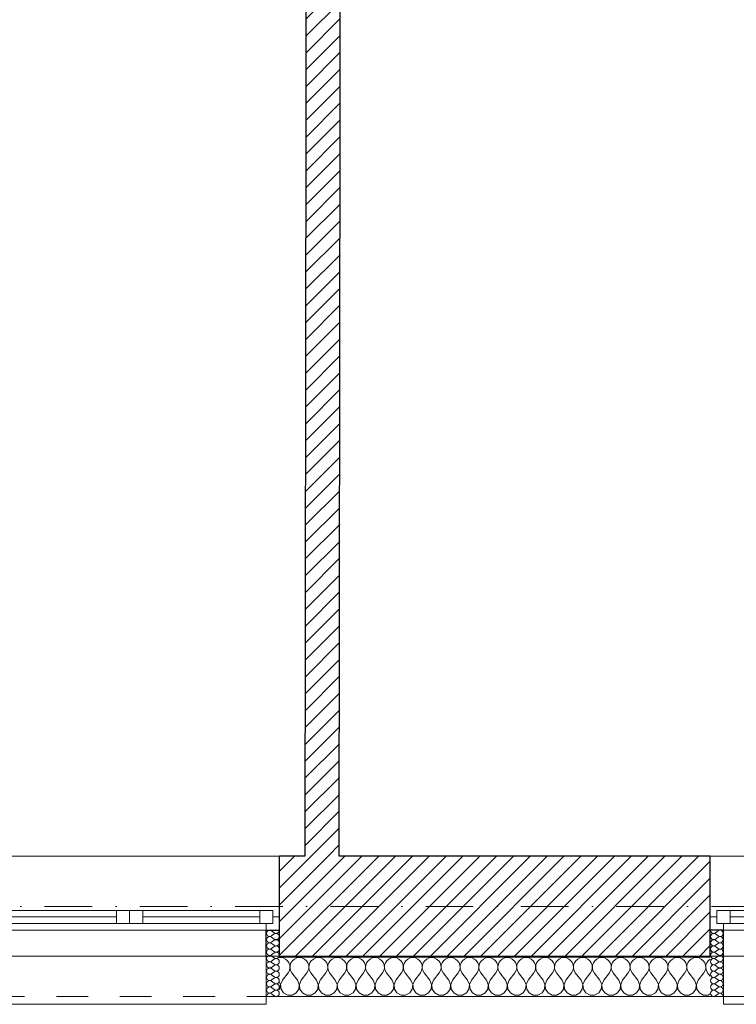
# Model space of a CAD drawing. Header units: millimetres. Extents: x 172139 to 266886, y 98118 to 138225.
# Tile 104 of 123: x 236871 to 239580, y 106825 to 110545. Entities that reach past the tile are written whole.
import ezdxf

# ---------------------------------------------------------------- set-up
doc = ezdxf.new("R2010")
doc.units = ezdxf.units.MM
doc.header["$MEASUREMENT"] = 0
doc.linetypes.add('Kropki i Kreski', pattern=[360, 180, -90, 0, -90])
doc.linetypes.add('Przerywana', pattern=[240, 120, -120])
for name, color, linetype in [('Konstrukcja - Siatki mod', 7, 'Continuous'), ('KR_INW', 7, 'Continuous'), ('NAPIS_SODON', 7, 'Continuous'), ('Okna ArchiCADa', 7, 'Continuous')]:
    doc.layers.add(name, color=color, linetype=linetype)
doc.layers.add('Konstrukcja - Siatki mod_Nr_pióra__48', color=7, linetype='Continuous', lineweight=15, true_color=0xa80f02)
doc.layers.add('KR_INW_Nr_pióra__102', color=7, linetype='Continuous', lineweight=5, true_color=0xcccccc)
for name, color, linetype, lineweight in [('KR_INW_Nr_pióra__101', 252, 'Continuous', 5), ('KR_INW_Nr_pióra__27', 7, 'Continuous', 25), ('KR_INW_Nr_pióra__47', 7, 'Continuous', 15), ('NAPIS_SODON_Nr_pióra__1', 7, 'Continuous', 13), ('Okna ArchiCADa_Nr_pióra__1', 7, 'Continuous', 13), ('Okna ArchiCADa_Nr_pióra__27', 7, 'Continuous', 25)]:
    doc.layers.add(name, color=color, linetype=linetype, lineweight=lineweight)
pattern_1 = [(45, (0, 0), (-31.819804, 31.819804), [])]

# ---------------------------------------------------------------- blocks, each defined once
blk = doc.blocks.new('Strop_1', base_point=(179225, 121523.3))
at = {"layer": 'NAPIS_SODON_Nr_pióra__1', "linetype": 'Continuous', "flags": 128}
blk.add_lwpolyline([(179225, 121523.3), (179225.9, 107003.8), (250898.3, 107008.3), (250897.4, 121527.8)], close=True, dxfattribs=at)
blk = doc.blocks.new('*X330')
at = {"layer": 'KR_INW_Nr_pióra__102', "linetype": 'Continuous'}
for p, q in [((237857.1, 107001.6), (237853.4, 107001)), ((237866.9, 107000.2), (237857.1, 107001.6)), ((237875.9, 106996.2), (237866.9, 107000.2)), ((237883.5, 106989.9), (237875.9, 106996.2)), ((237909.8, 106996.2), (237902.2, 106989.9)), ((237918.8, 107000.2), (237909.8, 106996.2)), ((237928.6, 107001.6), (237918.8, 107000.2)), ((237938.3, 107000.2), (237928.6, 107001.6)), ((237947.3, 106996.2), (237938.3, 107000.2)), ((237954.9, 106989.9), (237947.3, 106996.2)), ((237981.2, 106996.2), (237973.6, 106989.9)), ((237990.2, 107000.2), (237981.2, 106996.2)), ((238000, 107001.6), (237990.2, 107000.2)), ((238009.8, 107000.2), (238000, 107001.6)), ((238018.8, 106996.2), (238009.8, 107000.2)), ((238026.4, 106989.9), (238018.8, 106996.2)), ((238052.7, 106996.2), (238045.1, 106989.9)), ((238061.7, 107000.2), (238052.7, 106996.2)), ((238071.4, 107001.6), (238061.7, 107000.2)), ((238081.2, 107000.2), (238071.4, 107001.6)), ((238090.2, 106996.2), (238081.2, 107000.2)), ((238097.8, 106989.9), (238090.2, 106996.2)), ((238124.1, 106996.2), (238116.5, 106989.9)), ((238133.1, 107000.2), (238124.1, 106996.2)), ((238142.9, 107001.6), (238133.1, 107000.2)), ((238152.6, 107000.2), (238142.9, 107001.6)), ((238161.6, 106996.2), (238152.6, 107000.2)), ((238169.2, 106989.9), (238161.6, 106996.2)), ((238195.5, 106996.2), (238187.9, 106989.9)), ((238204.5, 107000.2), (238195.5, 106996.2)), ((238214.3, 107001.6), (238204.5, 107000.2)), ((238224, 107000.2), (238214.3, 107001.6)), ((238233.1, 106996.2), (238224, 107000.2)), ((238240.6, 106989.9), (238233.1, 106996.2)), ((238266.9, 106996.2), (238259.4, 106989.9)), ((238276, 107000.2), (238266.9, 106996.2)), ((238285.7, 107001.6), (238276, 107000.2)), ((238295.5, 107000.2), (238285.7, 107001.6)), ((238304.5, 106996.2), (238295.5, 107000.2)), ((238312.1, 106989.9), (238304.5, 106996.2)), ((238338.4, 106996.2), (238330.8, 106989.9)), ((238347.4, 107000.2), (238338.4, 106996.2)), ((238357.1, 107001.6), (238347.4, 107000.2)), ((238366.9, 107000.2), (238357.1, 107001.6)), ((238375.9, 106996.2), (238366.9, 107000.2)), ((238383.5, 106989.9), (238375.9, 106996.2)), ((238409.8, 106996.2), (238402.2, 106989.9)), ((238418.8, 107000.2), (238409.8, 106996.2)), ((238428.6, 107001.6), (238418.8, 107000.2)), ((238438.3, 107000.2), (238428.6, 107001.6)), ((238447.3, 106996.2), (238438.3, 107000.2)), ((238454.9, 106989.9), (238447.3, 106996.2)), ((238481.2, 106996.2), (238473.6, 106989.9)), ((238490.2, 107000.2), (238481.2, 106996.2)), ((238500, 107001.6), (238490.2, 107000.2)), ((238509.8, 107000.2), (238500, 107001.6)), ((238518.8, 106996.2), (238509.8, 107000.2)), ((238526.4, 106989.9), (238518.8, 106996.2)), ((238552.7, 106996.2), (238545.1, 106989.9)), ((238561.7, 107000.2), (238552.7, 106996.2)), ((238571.4, 107001.6), (238561.7, 107000.2)), ((238581.2, 107000.2), (238571.4, 107001.6)), ((238590.2, 106996.2), (238581.2, 107000.2)), ((238597.8, 106989.9), (238590.2, 106996.2)), ((238624.1, 106996.2), (238616.5, 106989.9)), ((238633.1, 107000.2), (238624.1, 106996.2)), ((238642.9, 107001.6), (238633.1, 107000.2)), ((238652.6, 107000.2), (238642.9, 107001.6)), ((238661.6, 106996.2), (238652.6, 107000.2)), ((238669.2, 106989.9), (238661.6, 106996.2)), ((238695.5, 106996.2), (238687.9, 106989.9)), ((238704.5, 107000.2), (238695.5, 106996.2)), ((238714.3, 107001.6), (238704.5, 107000.2)), ((238724, 107000.2), (238714.3, 107001.6)), ((238733.1, 106996.2), (238724, 107000.2)), ((238740.6, 106989.9), (238733.1, 106996.2)), ((238766.9, 106996.2), (238759.4, 106989.9)), ((238776, 107000.2), (238766.9, 106996.2)), ((238785.7, 107001.6), (238776, 107000.2)), ((238795.5, 107000.2), (238785.7, 107001.6)), ((238804.5, 106996.2), (238795.5, 107000.2)), ((238812.1, 106989.9), (238804.5, 106996.2)), ((238838.4, 106996.2), (238830.8, 106989.9)), ((238847.4, 107000.2), (238838.4, 106996.2)), ((238857.1, 107001.6), (238847.4, 107000.2)), ((238866.9, 107000.2), (238857.1, 107001.6)), ((238875.9, 106996.2), (238866.9, 107000.2)), ((238883.5, 106989.9), (238875.9, 106996.2)), ((238909.8, 106996.2), (238902.2, 106989.9)), ((238918.8, 107000.2), (238909.8, 106996.2)), ((238928.6, 107001.6), (238918.8, 107000.2)), ((238938.3, 107000.2), (238928.6, 107001.6)), ((238947.3, 106996.2), (238938.3, 107000.2)), ((238954.9, 106989.9), (238947.3, 106996.2)), ((238981.2, 106996.2), (238973.6, 106989.9)), ((238990.2, 107000.2), (238981.2, 106996.2)), ((239000, 107001.6), (238990.2, 107000.2)), ((239009.8, 107000.2), (239000, 107001.6)), ((239018.8, 106996.2), (239009.8, 107000.2)), ((239026.4, 106989.9), (239018.8, 106996.2)), ((239052.7, 106996.2), (239045.1, 106989.9)), ((239061.7, 107000.2), (239052.7, 106996.2)), ((239071.4, 107001.6), (239061.7, 107000.2)), ((239081.2, 107000.2), (239071.4, 107001.6)), ((239090.2, 106996.2), (239081.2, 107000.2)), ((239097.8, 106989.9), (239090.2, 106996.2)), ((239124.1, 106996.2), (239116.5, 106989.9)), ((239133.1, 107000.2), (239124.1, 106996.2)), ((239142.9, 107001.6), (239133.1, 107000.2)), ((239152.6, 107000.2), (239142.9, 107001.6)), ((239161.6, 106996.2), (239152.6, 107000.2)), ((239169.2, 106989.9), (239161.6, 106996.2)), ((239195.5, 106996.2), (239187.9, 106989.9)), ((239204.5, 107000.2), (239195.5, 106996.2)), ((239214.3, 107001.6), (239204.5, 107000.2)), ((239224, 107000.2), (239214.3, 107001.6)), ((239233.1, 106996.2), (239224, 107000.2)), ((239240.6, 106989.9), (239233.1, 106996.2)), ((239266.9, 106996.2), (239259.4, 106989.9)), ((239276, 107000.2), (239266.9, 106996.2)), ((239285.7, 107001.6), (239276, 107000.2)), ((239295.5, 107000.2), (239285.7, 107001.6)), ((239304.5, 106996.2), (239295.5, 107000.2)), ((239312.1, 106989.9), (239304.5, 106996.2)), ((239338.4, 106996.2), (239330.8, 106989.9)), ((239347.4, 107000.2), (239338.4, 106996.2)), ((239357.1, 107001.6), (239347.4, 107000.2)), ((239366.9, 107000.2), (239357.1, 107001.6)), ((239375.9, 106996.2), (239366.9, 107000.2)), ((239383.5, 106989.9), (239375.9, 106996.2)), ((239409.8, 106996.2), (239402.2, 106989.9)), ((239418.8, 107000.2), (239409.8, 106996.2)), ((239428.6, 107001.6), (239418.8, 107000.2)), ((239438.3, 107000.2), (239428.6, 107001.6)), ((239447.3, 106996.2), (239438.3, 107000.2)), ((239454.9, 106989.9), (239447.3, 106996.2)), ((239481.2, 106996.2), (239473.6, 106989.9)), ((239481.3, 106996.3), (239481.2, 106996.2)), ((237889.1, 106981.8), (237883.5, 106989.9)), ((237892.2, 106972.5), (237889.1, 106981.8)), ((237890.5, 106953.1), (237892.7, 106962.6)), ((237892.7, 106962.6), (237892.2, 106972.5)), ((237893.5, 106972.5), (237893, 106962.6)), ((237893, 106962.6), (237895.2, 106953.1)), ((237896.6, 106981.8), (237893.5, 106972.5)), ((237902.2, 106989.9), (237896.6, 106981.8)), ((237960.5, 106981.8), (237954.9, 106989.9)), ((237963.7, 106972.5), (237960.5, 106981.8)), ((237961.9, 106953.1), (237964.1, 106962.6)), ((237964.1, 106962.6), (237963.7, 106972.5)), ((237964.9, 106972.5), (237964.4, 106962.6)), ((237964.4, 106962.6), (237966.7, 106953.1)), ((237968.1, 106981.8), (237964.9, 106972.5)), ((237973.6, 106989.9), (237968.1, 106981.8)), ((238031.9, 106981.8), (238026.4, 106989.9)), ((238035.1, 106972.5), (238031.9, 106981.8)), ((238033.3, 106953.1), (238035.6, 106962.6)), ((238035.6, 106962.6), (238035.1, 106972.5)), ((238036.3, 106972.5), (238035.9, 106962.6)), ((238035.9, 106962.6), (238038.1, 106953.1)), ((238039.5, 106981.8), (238036.3, 106972.5)), ((238045.1, 106989.9), (238039.5, 106981.8)), ((238103.4, 106981.8), (238097.8, 106989.9)), ((238106.5, 106972.5), (238103.4, 106981.8)), ((238104.8, 106953.1), (238107, 106962.6)), ((238107, 106962.6), (238106.5, 106972.5)), ((238107.8, 106972.5), (238107.3, 106962.6)), ((238107.3, 106962.6), (238109.5, 106953.1)), ((238110.9, 106981.8), (238107.8, 106972.5)), ((238116.5, 106989.9), (238110.9, 106981.8)), ((238174.8, 106981.8), (238169.2, 106989.9)), ((238177.9, 106972.5), (238174.8, 106981.8)), ((238176.2, 106953.1), (238178.4, 106962.6)), ((238178.4, 106962.6), (238177.9, 106972.5)), ((238179.2, 106972.5), (238178.7, 106962.6)), ((238178.7, 106962.6), (238180.9, 106953.1)), ((238182.3, 106981.8), (238179.2, 106972.5)), ((238187.9, 106989.9), (238182.3, 106981.8)), ((238246.2, 106981.8), (238240.6, 106989.9)), ((238249.4, 106972.5), (238246.2, 106981.8)), ((238247.6, 106953.1), (238249.9, 106962.6)), ((238249.9, 106962.6), (238249.4, 106972.5)), ((238250.6, 106972.5), (238250.1, 106962.6)), ((238250.1, 106962.6), (238252.4, 106953.1)), ((238253.8, 106981.8), (238250.6, 106972.5)), ((238259.4, 106989.9), (238253.8, 106981.8)), ((238317.7, 106981.8), (238312.1, 106989.9)), ((238320.8, 106972.5), (238317.7, 106981.8)), ((238319.1, 106953.1), (238321.3, 106962.6)), ((238321.3, 106962.6), (238320.8, 106972.5)), ((238322.1, 106972.5), (238321.6, 106962.6)), ((238321.6, 106962.6), (238323.8, 106953.1)), ((238325.2, 106981.8), (238322.1, 106972.5)), ((238330.8, 106989.9), (238325.2, 106981.8)), ((238389.1, 106981.8), (238383.5, 106989.9)), ((238392.2, 106972.5), (238389.1, 106981.8)), ((238390.5, 106953.1), (238392.7, 106962.6)), ((238392.7, 106962.6), (238392.2, 106972.5)), ((238393.5, 106972.5), (238393, 106962.6)), ((238393, 106962.6), (238395.2, 106953.1)), ((238396.6, 106981.8), (238393.5, 106972.5)), ((238402.2, 106989.9), (238396.6, 106981.8)), ((238460.5, 106981.8), (238454.9, 106989.9)), ((238463.7, 106972.5), (238460.5, 106981.8)), ((238461.9, 106953.1), (238464.1, 106962.6)), ((238464.1, 106962.6), (238463.7, 106972.5)), ((238464.9, 106972.5), (238464.4, 106962.6)), ((238464.4, 106962.6), (238466.7, 106953.1)), ((238468.1, 106981.8), (238464.9, 106972.5)), ((238473.6, 106989.9), (238468.1, 106981.8)), ((238531.9, 106981.8), (238526.4, 106989.9)), ((238535.1, 106972.5), (238531.9, 106981.8)), ((238533.3, 106953.1), (238535.6, 106962.6)), ((238535.6, 106962.6), (238535.1, 106972.5)), ((238536.3, 106972.5), (238535.9, 106962.6)), ((238535.9, 106962.6), (238538.1, 106953.1)), ((238539.5, 106981.8), (238536.3, 106972.5)), ((238545.1, 106989.9), (238539.5, 106981.8)), ((238603.4, 106981.8), (238597.8, 106989.9)), ((238606.5, 106972.5), (238603.4, 106981.8)), ((238604.8, 106953.1), (238607, 106962.6)), ((238607, 106962.6), (238606.5, 106972.5)), ((238607.8, 106972.5), (238607.3, 106962.6)), ((238607.3, 106962.6), (238609.5, 106953.1)), ((238610.9, 106981.8), (238607.8, 106972.5)), ((238616.5, 106989.9), (238610.9, 106981.8)), ((238674.8, 106981.8), (238669.2, 106989.9)), ((238677.9, 106972.5), (238674.8, 106981.8)), ((238676.2, 106953.1), (238678.4, 106962.6)), ((238678.4, 106962.6), (238677.9, 106972.5)), ((238679.2, 106972.5), (238678.7, 106962.6)), ((238678.7, 106962.6), (238680.9, 106953.1)), ((238682.3, 106981.8), (238679.2, 106972.5)), ((238687.9, 106989.9), (238682.3, 106981.8)), ((238746.2, 106981.8), (238740.6, 106989.9)), ((238749.4, 106972.5), (238746.2, 106981.8)), ((238747.6, 106953.1), (238749.9, 106962.6)), ((238749.9, 106962.6), (238749.4, 106972.5)), ((238750.6, 106972.5), (238750.1, 106962.6)), ((238750.1, 106962.6), (238752.4, 106953.1)), ((238753.8, 106981.8), (238750.6, 106972.5)), ((238759.4, 106989.9), (238753.8, 106981.8)), ((238817.7, 106981.8), (238812.1, 106989.9)), ((238820.8, 106972.5), (238817.7, 106981.8)), ((238819.1, 106953.1), (238821.3, 106962.6)), ((238821.3, 106962.6), (238820.8, 106972.5)), ((238822.1, 106972.5), (238821.6, 106962.6)), ((238821.6, 106962.6), (238823.8, 106953.1)), ((238825.2, 106981.8), (238822.1, 106972.5)), ((238830.8, 106989.9), (238825.2, 106981.8)), ((238889.1, 106981.8), (238883.5, 106989.9)), ((238892.2, 106972.5), (238889.1, 106981.8)), ((238890.5, 106953.1), (238892.7, 106962.6)), ((238892.7, 106962.6), (238892.2, 106972.5)), ((238893.5, 106972.5), (238893, 106962.6)), ((238893, 106962.6), (238895.2, 106953.1)), ((238896.6, 106981.8), (238893.5, 106972.5)), ((238902.2, 106989.9), (238896.6, 106981.8)), ((238960.5, 106981.8), (238954.9, 106989.9)), ((238963.7, 106972.5), (238960.5, 106981.8)), ((238961.9, 106953.1), (238964.1, 106962.6)), ((238964.1, 106962.6), (238963.7, 106972.5)), ((238964.9, 106972.5), (238964.4, 106962.6)), ((238964.4, 106962.6), (238966.7, 106953.1)), ((238968.1, 106981.8), (238964.9, 106972.5)), ((238973.6, 106989.9), (238968.1, 106981.8)), ((239031.9, 106981.8), (239026.4, 106989.9)), ((239035.1, 106972.5), (239031.9, 106981.8)), ((239033.3, 106953.1), (239035.6, 106962.6)), ((239035.6, 106962.6), (239035.1, 106972.5)), ((239036.3, 106972.5), (239035.9, 106962.6)), ((239035.9, 106962.6), (239038.1, 106953.1)), ((239039.5, 106981.8), (239036.3, 106972.5)), ((239045.1, 106989.9), (239039.5, 106981.8)), ((239103.4, 106981.8), (239097.8, 106989.9)), ((239106.5, 106972.5), (239103.4, 106981.8)), ((239104.8, 106953.1), (239107, 106962.6)), ((239107, 106962.6), (239106.5, 106972.5)), ((239107.8, 106972.5), (239107.3, 106962.6)), ((239107.3, 106962.6), (239109.5, 106953.1)), ((239110.9, 106981.8), (239107.8, 106972.5)), ((239116.5, 106989.9), (239110.9, 106981.8)), ((239174.8, 106981.8), (239169.2, 106989.9)), ((239177.9, 106972.5), (239174.8, 106981.8)), ((239176.2, 106953.1), (239178.4, 106962.6)), ((239178.4, 106962.6), (239177.9, 106972.5)), ((239179.2, 106972.5), (239178.7, 106962.6)), ((239178.7, 106962.6), (239180.9, 106953.1)), ((239182.3, 106981.8), (239179.2, 106972.5)), ((239187.9, 106989.9), (239182.3, 106981.8)), ((239246.2, 106981.8), (239240.6, 106989.9)), ((239249.4, 106972.5), (239246.2, 106981.8)), ((239247.6, 106953.1), (239249.9, 106962.6)), ((239249.9, 106962.6), (239249.4, 106972.5)), ((239250.6, 106972.5), (239250.1, 106962.6)), ((239250.1, 106962.6), (239252.4, 106953.1)), ((239253.8, 106981.8), (239250.6, 106972.5)), ((239259.4, 106989.9), (239253.8, 106981.8)), ((239317.7, 106981.8), (239312.1, 106989.9)), ((239320.8, 106972.5), (239317.7, 106981.8)), ((239319.1, 106953.1), (239321.3, 106962.6)), ((239321.3, 106962.6), (239320.8, 106972.5)), ((239322.1, 106972.5), (239321.6, 106962.6)), ((239321.6, 106962.6), (239323.8, 106953.1)), ((239325.2, 106981.8), (239322.1, 106972.5)), ((239330.8, 106989.9), (239325.2, 106981.8)), ((239389.1, 106981.8), (239383.5, 106989.9)), ((239392.2, 106972.5), (239389.1, 106981.8)), ((239390.5, 106953.1), (239392.7, 106962.6)), ((239392.7, 106962.6), (239392.2, 106972.5)), ((239393.5, 106972.5), (239393, 106962.6)), ((239393, 106962.6), (239395.2, 106953.1)), ((239396.6, 106981.8), (239393.5, 106972.5)), ((239402.2, 106989.9), (239396.6, 106981.8)), ((239460.5, 106981.8), (239454.9, 106989.9)), ((239463.7, 106972.5), (239460.5, 106981.8)), ((239461.9, 106953.1), (239464.1, 106962.6)), ((239464.1, 106962.6), (239463.7, 106972.5)), ((239464.9, 106972.5), (239464.4, 106962.6)), ((239464.4, 106962.6), (239466.7, 106953.1)), ((239468.1, 106981.8), (239464.9, 106972.5)), ((239473.6, 106989.9), (239468.1, 106981.8)), ((237864.3, 106915.9), (237885.7, 106944.4)), ((237885.7, 106944.4), (237890.5, 106953.1)), ((237895.2, 106953.1), (237900, 106944.4)), ((237921.4, 106915.9), (237900, 106944.4)), ((237935.7, 106915.9), (237957.1, 106944.4)), ((237957.1, 106944.4), (237961.9, 106953.1)), ((237966.7, 106953.1), (237971.4, 106944.4)), ((237992.9, 106915.9), (237971.4, 106944.4)), ((238007.1, 106915.9), (238028.6, 106944.4)), ((238028.6, 106944.4), (238033.3, 106953.1)), ((238038.1, 106953.1), (238042.9, 106944.4)), ((238064.3, 106915.9), (238042.9, 106944.4)), ((238078.6, 106915.9), (238100, 106944.4)), ((238100, 106944.4), (238104.8, 106953.1)), ((238109.5, 106953.1), (238114.3, 106944.4)), ((238135.7, 106915.9), (238114.3, 106944.4)), ((238150, 106915.9), (238171.4, 106944.4)), ((238171.4, 106944.4), (238176.2, 106953.1)), ((238180.9, 106953.1), (238185.7, 106944.4)), ((238207.1, 106915.9), (238185.7, 106944.4)), ((238221.4, 106915.9), (238242.9, 106944.4)), ((238242.9, 106944.4), (238247.6, 106953.1)), ((238252.4, 106953.1), (238257.1, 106944.4)), ((238278.6, 106915.9), (238257.1, 106944.4)), ((238292.9, 106915.9), (238314.3, 106944.4)), ((238314.3, 106944.4), (238319.1, 106953.1)), ((238323.8, 106953.1), (238328.6, 106944.4)), ((238350, 106915.9), (238328.6, 106944.4)), ((238364.3, 106915.9), (238385.7, 106944.4)), ((238385.7, 106944.4), (238390.5, 106953.1)), ((238395.2, 106953.1), (238400, 106944.4)), ((238421.4, 106915.9), (238400, 106944.4)), ((238435.7, 106915.9), (238457.1, 106944.4)), ((238457.1, 106944.4), (238461.9, 106953.1)), ((238466.7, 106953.1), (238471.4, 106944.4)), ((238492.9, 106915.9), (238471.4, 106944.4)), ((238507.1, 106915.9), (238528.6, 106944.4)), ((238528.6, 106944.4), (238533.3, 106953.1)), ((238538.1, 106953.1), (238542.9, 106944.4)), ((238564.3, 106915.9), (238542.9, 106944.4)), ((238578.6, 106915.9), (238600, 106944.4)), ((238600, 106944.4), (238604.8, 106953.1)), ((238609.5, 106953.1), (238614.3, 106944.4)), ((238635.7, 106915.9), (238614.3, 106944.4)), ((238650, 106915.9), (238671.4, 106944.4)), ((238671.4, 106944.4), (238676.2, 106953.1)), ((238680.9, 106953.1), (238685.7, 106944.4)), ((238707.1, 106915.9), (238685.7, 106944.4)), ((238721.4, 106915.9), (238742.9, 106944.4)), ((238742.9, 106944.4), (238747.6, 106953.1)), ((238752.4, 106953.1), (238757.1, 106944.4)), ((238778.6, 106915.9), (238757.1, 106944.4)), ((238792.9, 106915.9), (238814.3, 106944.4)), ((238814.3, 106944.4), (238819.1, 106953.1)), ((238823.8, 106953.1), (238828.6, 106944.4)), ((238850, 106915.9), (238828.6, 106944.4)), ((238864.3, 106915.9), (238885.7, 106944.4)), ((238885.7, 106944.4), (238890.5, 106953.1)), ((238895.2, 106953.1), (238900, 106944.4)), ((238921.4, 106915.9), (238900, 106944.4)), ((238935.7, 106915.9), (238957.1, 106944.4)), ((238957.1, 106944.4), (238961.9, 106953.1)), ((238966.7, 106953.1), (238971.4, 106944.4)), ((238992.9, 106915.9), (238971.4, 106944.4)), ((239007.1, 106915.9), (239028.6, 106944.4)), ((239028.6, 106944.4), (239033.3, 106953.1)), ((239038.1, 106953.1), (239042.9, 106944.4)), ((239064.3, 106915.9), (239042.9, 106944.4)), ((239078.6, 106915.9), (239100, 106944.4)), ((239100, 106944.4), (239104.8, 106953.1)), ((239109.5, 106953.1), (239114.3, 106944.4)), ((239135.7, 106915.9), (239114.3, 106944.4)), ((239150, 106915.9), (239171.4, 106944.4)), ((239171.4, 106944.4), (239176.2, 106953.1)), ((239180.9, 106953.1), (239185.7, 106944.4)), ((239207.1, 106915.9), (239185.7, 106944.4)), ((239221.4, 106915.9), (239242.9, 106944.4)), ((239242.9, 106944.4), (239247.6, 106953.1)), ((239252.4, 106953.1), (239257.1, 106944.4)), ((239278.6, 106915.9), (239257.1, 106944.4)), ((239292.9, 106915.9), (239314.3, 106944.4)), ((239314.3, 106944.4), (239319.1, 106953.1)), ((239323.8, 106953.1), (239328.6, 106944.4)), ((239350, 106915.9), (239328.6, 106944.4)), ((239364.3, 106915.9), (239385.7, 106944.4)), ((239385.7, 106944.4), (239390.5, 106953.1)), ((239395.2, 106953.1), (239400, 106944.4)), ((239421.4, 106915.9), (239400, 106944.4)), ((239435.7, 106915.9), (239457.1, 106944.4)), ((239457.1, 106944.4), (239461.9, 106953.1)), ((239466.7, 106953.1), (239471.4, 106944.4)), ((239481.3, 106931.2), (239471.4, 106944.4)), ((237856.7, 106899.8), (237853.4, 106907.8)), ((237853.4, 106879.9), (237855.1, 106882.5)), ((237855.1, 106882.5), (237856.7, 106899.8)), ((237864.3, 106915.9), (237857.6, 106899.8)), ((237857.6, 106899.8), (237859.2, 106882.5)), ((237859.2, 106882.5), (237868.8, 106868)), ((237916.9, 106868), (237926.5, 106882.5)), ((237928.2, 106899.8), (237921.4, 106915.9)), ((237926.5, 106882.5), (237928.2, 106899.8)), ((237935.7, 106915.9), (237929, 106899.8)), ((237929, 106899.8), (237930.6, 106882.5)), ((237930.6, 106882.5), (237940.3, 106868)), ((237988.3, 106868), (237997.9, 106882.5)), ((237999.6, 106899.8), (237992.9, 106915.9)), ((237997.9, 106882.5), (237999.6, 106899.8)), ((238007.1, 106915.9), (238000.4, 106899.8)), ((238000.4, 106899.8), (238002.1, 106882.5)), ((238002.1, 106882.5), (238011.7, 106868)), ((238059.7, 106868), (238069.4, 106882.5)), ((238071, 106899.8), (238064.3, 106915.9)), ((238069.4, 106882.5), (238071, 106899.8)), ((238078.6, 106915.9), (238071.8, 106899.8)), ((238071.8, 106899.8), (238073.5, 106882.5)), ((238073.5, 106882.5), (238083.1, 106868)), ((238131.2, 106868), (238140.8, 106882.5)), ((238142.4, 106899.8), (238135.7, 106915.9)), ((238140.8, 106882.5), (238142.4, 106899.8)), ((238150, 106915.9), (238143.3, 106899.8)), ((238143.3, 106899.8), (238144.9, 106882.5)), ((238144.9, 106882.5), (238154.5, 106868)), ((238202.6, 106868), (238212.2, 106882.5)), ((238213.9, 106899.8), (238207.1, 106915.9)), ((238212.2, 106882.5), (238213.9, 106899.8)), ((238221.4, 106915.9), (238214.7, 106899.8)), ((238214.7, 106899.8), (238216.3, 106882.5)), ((238216.3, 106882.5), (238226, 106868)), ((238274, 106868), (238283.7, 106882.5)), ((238285.3, 106899.8), (238278.6, 106915.9)), ((238283.7, 106882.5), (238285.3, 106899.8)), ((238292.9, 106915.9), (238286.1, 106899.8)), ((238286.1, 106899.8), (238287.8, 106882.5)), ((238287.8, 106882.5), (238297.4, 106868)), ((238345.5, 106868), (238355.1, 106882.5)), ((238356.7, 106899.8), (238350, 106915.9)), ((238355.1, 106882.5), (238356.7, 106899.8)), ((238364.3, 106915.9), (238357.6, 106899.8)), ((238357.6, 106899.8), (238359.2, 106882.5)), ((238359.2, 106882.5), (238368.8, 106868)), ((238416.9, 106868), (238426.5, 106882.5)), ((238428.2, 106899.8), (238421.4, 106915.9)), ((238426.5, 106882.5), (238428.2, 106899.8)), ((238435.7, 106915.9), (238429, 106899.8)), ((238429, 106899.8), (238430.6, 106882.5)), ((238430.6, 106882.5), (238440.3, 106868)), ((238488.3, 106868), (238497.9, 106882.5)), ((238499.6, 106899.8), (238492.9, 106915.9)), ((238497.9, 106882.5), (238499.6, 106899.8)), ((238507.1, 106915.9), (238500.4, 106899.8)), ((238500.4, 106899.8), (238502.1, 106882.5)), ((238502.1, 106882.5), (238511.7, 106868)), ((238559.7, 106868), (238569.4, 106882.5)), ((238571, 106899.8), (238564.3, 106915.9)), ((238569.4, 106882.5), (238571, 106899.8)), ((238578.6, 106915.9), (238571.8, 106899.8)), ((238571.8, 106899.8), (238573.5, 106882.5)), ((238573.5, 106882.5), (238583.1, 106868)), ((238631.2, 106868), (238640.8, 106882.5)), ((238642.4, 106899.8), (238635.7, 106915.9)), ((238640.8, 106882.5), (238642.4, 106899.8)), ((238650, 106915.9), (238643.3, 106899.8)), ((238643.3, 106899.8), (238644.9, 106882.5)), ((238644.9, 106882.5), (238654.5, 106868)), ((238702.6, 106868), (238712.2, 106882.5)), ((238713.9, 106899.8), (238707.1, 106915.9)), ((238712.2, 106882.5), (238713.9, 106899.8)), ((238721.4, 106915.9), (238714.7, 106899.8)), ((238714.7, 106899.8), (238716.3, 106882.5)), ((238716.3, 106882.5), (238726, 106868)), ((238774, 106868), (238783.7, 106882.5)), ((238785.3, 106899.8), (238778.6, 106915.9)), ((238783.7, 106882.5), (238785.3, 106899.8)), ((238792.9, 106915.9), (238786.1, 106899.8)), ((238786.1, 106899.8), (238787.8, 106882.5)), ((238787.8, 106882.5), (238797.4, 106868)), ((238845.5, 106868), (238855.1, 106882.5)), ((238856.7, 106899.8), (238850, 106915.9)), ((238855.1, 106882.5), (238856.7, 106899.8)), ((238864.3, 106915.9), (238857.6, 106899.8)), ((238857.6, 106899.8), (238859.2, 106882.5)), ((238859.2, 106882.5), (238868.8, 106868)), ((238916.9, 106868), (238926.5, 106882.5)), ((238928.2, 106899.8), (238921.4, 106915.9)), ((238926.5, 106882.5), (238928.2, 106899.8)), ((238935.7, 106915.9), (238929, 106899.8)), ((238929, 106899.8), (238930.6, 106882.5)), ((238930.6, 106882.5), (238940.3, 106868)), ((238988.3, 106868), (238997.9, 106882.5)), ((238999.6, 106899.8), (238992.9, 106915.9)), ((238997.9, 106882.5), (238999.6, 106899.8)), ((239007.1, 106915.9), (239000.4, 106899.8)), ((239000.4, 106899.8), (239002.1, 106882.5)), ((239002.1, 106882.5), (239011.7, 106868)), ((239059.7, 106868), (239069.4, 106882.5)), ((239071, 106899.8), (239064.3, 106915.9)), ((239069.4, 106882.5), (239071, 106899.8)), ((239078.6, 106915.9), (239071.8, 106899.8)), ((239071.8, 106899.8), (239073.5, 106882.5)), ((239073.5, 106882.5), (239083.1, 106868)), ((239131.2, 106868), (239140.8, 106882.5)), ((239142.4, 106899.8), (239135.7, 106915.9)), ((239140.8, 106882.5), (239142.4, 106899.8)), ((239150, 106915.9), (239143.3, 106899.8)), ((239143.3, 106899.8), (239144.9, 106882.5)), ((239144.9, 106882.5), (239154.5, 106868)), ((239202.6, 106868), (239212.2, 106882.5)), ((239213.9, 106899.8), (239207.1, 106915.9)), ((239212.2, 106882.5), (239213.9, 106899.8)), ((239221.4, 106915.9), (239214.7, 106899.8)), ((239214.7, 106899.8), (239216.3, 106882.5)), ((239216.3, 106882.5), (239226, 106868)), ((239274, 106868), (239283.7, 106882.5)), ((239285.3, 106899.8), (239278.6, 106915.9)), ((239283.7, 106882.5), (239285.3, 106899.8)), ((239292.9, 106915.9), (239286.1, 106899.8)), ((239286.1, 106899.8), (239287.8, 106882.5)), ((239287.8, 106882.5), (239297.4, 106868)), ((239345.5, 106868), (239355.1, 106882.5)), ((239356.7, 106899.8), (239350, 106915.9)), ((239355.1, 106882.5), (239356.7, 106899.8)), ((239364.3, 106915.9), (239357.6, 106899.8)), ((239357.6, 106899.8), (239359.2, 106882.5)), ((239359.2, 106882.5), (239368.8, 106868)), ((239416.9, 106868), (239426.5, 106882.5)), ((239428.2, 106899.8), (239421.4, 106915.9)), ((239426.5, 106882.5), (239428.2, 106899.8)), ((239435.7, 106915.9), (239429, 106899.8)), ((239429, 106899.8), (239430.6, 106882.5)), ((239430.6, 106882.5), (239440.3, 106868)), ((237868.8, 106868), (237884.2, 106859.8)), ((237884.2, 106859.8), (237901.6, 106859.8)), ((237901.6, 106859.8), (237916.9, 106868)), ((237940.3, 106868), (237955.6, 106859.8)), ((237955.6, 106859.8), (237973, 106859.8)), ((237973, 106859.8), (237988.3, 106868)), ((238011.7, 106868), (238027, 106859.8)), ((238027, 106859.8), (238044.4, 106859.8)), ((238044.4, 106859.8), (238059.7, 106868)), ((238083.1, 106868), (238098.4, 106859.8)), ((238098.4, 106859.8), (238115.8, 106859.8)), ((238115.8, 106859.8), (238131.2, 106868)), ((238154.5, 106868), (238169.9, 106859.8)), ((238169.9, 106859.8), (238187.3, 106859.8)), ((238187.3, 106859.8), (238202.6, 106868)), ((238226, 106868), (238241.3, 106859.8)), ((238241.3, 106859.8), (238258.7, 106859.8)), ((238258.7, 106859.8), (238274, 106868)), ((238297.4, 106868), (238312.7, 106859.8)), ((238312.7, 106859.8), (238330.1, 106859.8)), ((238330.1, 106859.8), (238345.5, 106868)), ((238368.8, 106868), (238384.2, 106859.8)), ((238384.2, 106859.8), (238401.6, 106859.8)), ((238401.6, 106859.8), (238416.9, 106868)), ((238440.3, 106868), (238455.6, 106859.8)), ((238455.6, 106859.8), (238473, 106859.8)), ((238473, 106859.8), (238488.3, 106868)), ((238511.7, 106868), (238527, 106859.8)), ((238527, 106859.8), (238544.4, 106859.8)), ((238544.4, 106859.8), (238559.7, 106868)), ((238583.1, 106868), (238598.4, 106859.8)), ((238598.4, 106859.8), (238615.8, 106859.8)), ((238615.8, 106859.8), (238631.2, 106868)), ((238654.5, 106868), (238669.9, 106859.8)), ((238669.9, 106859.8), (238687.3, 106859.8)), ((238687.3, 106859.8), (238702.6, 106868)), ((238726, 106868), (238741.3, 106859.8)), ((238741.3, 106859.8), (238758.7, 106859.8)), ((238758.7, 106859.8), (238774, 106868)), ((238797.4, 106868), (238812.7, 106859.8)), ((238812.7, 106859.8), (238830.1, 106859.8)), ((238830.1, 106859.8), (238845.5, 106868)), ((238868.8, 106868), (238884.2, 106859.8)), ((238884.2, 106859.8), (238901.6, 106859.8)), ((238901.6, 106859.8), (238916.9, 106868)), ((238940.3, 106868), (238955.6, 106859.8)), ((238955.6, 106859.8), (238973, 106859.8)), ((238973, 106859.8), (238988.3, 106868)), ((239011.7, 106868), (239027, 106859.8)), ((239027, 106859.8), (239044.4, 106859.8)), ((239044.4, 106859.8), (239059.7, 106868)), ((239083.1, 106868), (239098.4, 106859.8)), ((239098.4, 106859.8), (239115.8, 106859.8)), ((239115.8, 106859.8), (239131.2, 106868)), ((239154.5, 106868), (239169.9, 106859.8)), ((239169.9, 106859.8), (239187.3, 106859.8)), ((239187.3, 106859.8), (239202.6, 106868)), ((239226, 106868), (239241.3, 106859.8)), ((239241.3, 106859.8), (239258.7, 106859.8)), ((239258.7, 106859.8), (239274, 106868)), ((239297.4, 106868), (239312.7, 106859.8)), ((239312.7, 106859.8), (239330.1, 106859.8)), ((239330.1, 106859.8), (239345.5, 106868)), ((239368.8, 106868), (239384.2, 106859.8)), ((239384.2, 106859.8), (239401.6, 106859.8)), ((239401.6, 106859.8), (239416.9, 106868)), ((239440.3, 106868), (239455.6, 106859.8)), ((239455.6, 106859.8), (239473, 106859.8)), ((239473, 106859.8), (239481.3, 106864.3))]:
    blk.add_line(p, q, dxfattribs=at)
blk = doc.blocks.new('*X344')
at = {"layer": 'KR_INW_Nr_pióra__102', "linetype": 'Continuous'}
for p, q in [((237833.1, 107095.6), (237823.6, 107102.8)), ((237833.1, 107090.9), (237823.6, 107083.7)), ((237833.1, 107071.8), (237823.6, 107079)), ((237833.1, 107067), (237823.6, 107059.9)), ((237833.1, 107048), (237823.6, 107055.1)), ((237833.1, 107043.2), (237823.6, 107036.1)), ((237833.1, 107024.2), (237823.6, 107031.3)), ((237833.1, 107019.4), (237823.6, 107012.3)), ((237833.1, 107000.4), (237823.6, 107007.5)), ((237833.1, 106995.6), (237823.6, 106988.5)), ((237833.1, 106976.6), (237823.6, 106983.7)), ((237833.1, 106971.8), (237823.6, 106964.7)), ((237833.1, 106952.8), (237823.6, 106959.9)), ((237833.1, 106948), (237823.6, 106940.9)), ((237833.1, 106929), (237823.6, 106936.1)), ((237833.1, 106924.2), (237823.6, 106917)), ((237833.1, 106905.1), (237823.6, 106912.3)), ((237833.1, 106900.4), (237823.6, 106893.2)), ((237833.1, 106881.3), (237823.6, 106888.5)), ((237833.1, 106876.6), (237823.6, 106869.4)), ((237833.1, 106857.5), (237823.6, 106864.7))]:
    blk.add_line(p, q, dxfattribs=at)
for centre, start, end in [((237816.5, 107093.2), 53.1301, 180), ((237840.3, 107105.1), 233.1301, 0), ((237816.5, 107093.2), 180, 306.8699), ((237816.5, 107069.4), 53.1301, 180), ((237816.5, 107069.4), 180, 306.8699), ((237840.3, 107081.3), 233.1301, 126.8699), ((237840.3, 107057.5), 233.1301, 126.8699), ((237816.5, 107045.6), 53.1301, 180), ((237816.5, 107045.6), 180, 306.8699), ((237816.5, 107021.8), 53.1301, 180), ((237840.3, 107033.7), 233.1301, 126.8699), ((237816.5, 107021.8), 180, 306.8699), ((237816.5, 106998), 53.1301, 180), ((237816.5, 106998), 180, 306.8699), ((237840.3, 107009.9), 233.1301, 126.8699), ((237840.3, 106986.1), 233.1301, 126.8699), ((237816.5, 106974.2), 53.1301, 180), ((237816.5, 106974.2), 180, 306.8699), ((237816.5, 106950.4), 53.1301, 180), ((237840.3, 106962.3), 233.1301, 126.8699), ((237816.5, 106950.4), 180, 306.8699), ((237816.5, 106926.6), 53.1301, 180), ((237816.5, 106926.6), 180, 306.8699), ((237840.3, 106938.5), 233.1301, 126.8699), ((237840.3, 106914.7), 233.1301, 126.8699), ((237816.5, 106902.8), 53.1301, 180), ((237816.5, 106902.8), 180, 306.8699), ((237816.5, 106879), 53.1301, 180), ((237816.5, 106879), 180, 306.8699), ((237840.3, 106890.9), 233.1301, 126.8699), ((237840.3, 106867), 233.1301, 126.8699), ((237816.5, 106855.1), 53.1301, 180)]:
    blk.add_arc(centre, 11.9, start, end, dxfattribs=at)
blk = doc.blocks.new('*X345')
at = {"layer": 'KR_INW_Nr_pióra__102', "linetype": 'Continuous'}
for p, q in [((239501.6, 107095.6), (239511.1, 107102.8)), ((239501.6, 107090.9), (239511.1, 107083.7)), ((239501.6, 107071.8), (239511.1, 107079)), ((239501.6, 107067), (239511.1, 107059.9)), ((239501.6, 107048), (239511.1, 107055.1)), ((239501.6, 107043.2), (239511.1, 107036.1)), ((239501.6, 107024.2), (239511.1, 107031.3)), ((239501.6, 107019.4), (239511.1, 107012.3)), ((239501.6, 107000.4), (239511.1, 107007.5)), ((239501.6, 106995.6), (239511.1, 106988.5)), ((239501.6, 106976.6), (239511.1, 106983.7)), ((239501.6, 106971.8), (239511.1, 106964.7)), ((239501.6, 106952.8), (239511.1, 106959.9)), ((239501.6, 106948), (239511.1, 106940.9)), ((239501.6, 106929), (239511.1, 106936.1)), ((239501.6, 106924.2), (239511.1, 106917)), ((239501.6, 106905.1), (239511.1, 106912.3)), ((239501.6, 106900.4), (239511.1, 106893.2)), ((239501.6, 106881.3), (239511.1, 106888.5)), ((239501.6, 106876.6), (239511.1, 106869.4)), ((239501.6, 106857.5), (239511.1, 106864.7))]:
    blk.add_line(p, q, dxfattribs=at)
for centre, start, end in [((239494.4, 107105.1), 180, 306.8699), ((239518.2, 107093.2), 0, 126.8699), ((239494.4, 107081.3), 53.1301, 306.8699), ((239494.4, 107057.5), 53.1301, 306.8699), ((239518.2, 107093.2), 233.1301, 0), ((239518.2, 107069.4), 0, 126.8699), ((239518.2, 107069.4), 233.1301, 0), ((239494.4, 107033.7), 53.1301, 306.8699), ((239518.2, 107045.6), 0, 126.8699), ((239518.2, 107045.6), 233.1301, 0), ((239518.2, 107021.8), 0, 126.8699), ((239494.4, 107009.9), 53.1301, 306.8699), ((239494.4, 106986.1), 53.1301, 306.8699), ((239518.2, 107021.8), 233.1301, 0), ((239518.2, 106998), 0, 126.8699), ((239518.2, 106998), 233.1301, 0), ((239494.4, 106962.3), 53.1301, 306.8699), ((239518.2, 106974.2), 0, 126.8699), ((239518.2, 106974.2), 233.1301, 0), ((239518.2, 106950.4), 0, 126.8699), ((239494.4, 106938.5), 53.1301, 306.8699), ((239494.4, 106914.7), 53.1301, 306.8699), ((239518.2, 106950.4), 233.1301, 0), ((239518.2, 106926.6), 0, 126.8699), ((239518.2, 106926.6), 233.1301, 0), ((239494.4, 106890.9), 53.1301, 306.8699), ((239494.4, 106867), 53.1301, 306.8699), ((239518.2, 106902.8), 0, 126.8699), ((239518.2, 106902.8), 233.1301, 0), ((239518.2, 106879), 0, 126.8699), ((239518.2, 106879), 233.1301, 0), ((239518.2, 106855.1), 0, 126.8699)]:
    blk.add_arc(centre, 11.9, start, end, dxfattribs=at)
blk = doc.blocks.new('Okno dwuskrzydłowe 19_5')
at = {"layer": 'Okna ArchiCADa_Nr_pióra__1', "linetype": 'Continuous'}
for p, q in [((-566.8, 230), (566.8, 230)), ((-566.8, 0), (-541.8, 0)), ((-541.8, 25), (-491.8, 25)), ((-541.8, -25), (-541.8, 25)), ((-541.8, 0), (-541.8, -25)), ((-491.8, 25), (-50, 25)), ((-491.8, 25), (-491.8, -25)), ((-491.8, 25), (-50, 25)), ((-491.8, 0), (-50, 0)), ((-50, -25), (-50, 25)), ((-50, 25), (0, 25)), ((0, 25), (0, -25)), ((0, 25), (50, 25)), ((0, -25), (0, 25)), ((50, 25), (491.8, 25)), ((50, 25), (50, -25)), ((50, 25), (491.8, 25)), ((50, 0), (491.8, 0)), ((491.8, -25), (491.8, 25)), ((491.8, 25), (541.8, 25)), ((541.8, 25), (541.8, -25)), ((541.8, -25), (541.8, 0)), ((541.8, 0), (566.8, 0)), ((-541.8, -25), (-516.8, -25)), ((-491.8, -25), (-541.8, -25)), ((-516.8, -25), (-516.8, -50)), ((-50, -25), (-491.8, -25)), ((0, -25), (-50, -25)), ((50, -25), (0, -25)), ((491.8, -25), (50, -25)), ((541.8, -25), (491.8, -25)), ((516.8, -50), (516.8, -25)), ((516.8, -25), (541.8, -25)), ((-516.8, -50), (-566.8, -50)), ((0, -50), (-516.8, -50)), ((516.8, -50), (0, -50)), ((566.8, -50), (516.8, -50)), ((-516.8, -300), (-516.8, -330)), ((-516.8, -330), (516.8, -330)), ((516.8, -330), (516.8, -300))]:
    blk.add_line(p, q, dxfattribs=at)
at = {"layer": 'Okna ArchiCADa_Nr_pióra__1', "linetype": 'Przerywana'}
blk.add_line((-516.8, -300), (516.8, -300), dxfattribs=at)
at = {"layer": 'Okna ArchiCADa_Nr_pióra__27', "linetype": 'Continuous'}
for p, q in [((-566.8, -50), (-566.8, 0)), ((566.8, -50), (566.8, 0)), ((-516.8, -50), (-566.8, -50)), ((516.8, -50), (566.8, -50))]:
    blk.add_line(p, q, dxfattribs=at)
blk = doc.blocks.new('Ściana_60', base_point=(230439.7, 106855.1))
at = {"layer": 'KR_INW_Nr_pióra__101', "linetype": 'Continuous'}
h = blk.add_hatch(dxfattribs=at)
h.set_pattern_fill('Cegła_licówka', color=256, style=0, pattern_type=2)
h.set_pattern_definition(pattern_1)
h.paths.add_polyline_path([(237853.4, 107155.1), (237853.4, 107105.1), (237853.4, 107005.1), (239481.3, 107005.1), (239481.3, 107105.1), (239481.3, 107155.1), (239481.3, 107385.1), (237853.4, 107385.1)])
at = {"layer": 'KR_INW_Nr_pióra__27', "linetype": 'Continuous'}
for p, q in [((237853.4, 107155.1), (237853.4, 107385.1)), ((239481.3, 107155.1), (239481.3, 107385.1)), ((237853.4, 107105.1), (237853.4, 107155.1)), ((239481.3, 107105.1), (239481.3, 107155.1)), ((237803.4, 107005.1), (237803.4, 107105.1)), ((237803.4, 107105.1), (237853.4, 107105.1)), ((237853.4, 107005.1), (237853.4, 107105.1)), ((239481.3, 107005.1), (239481.3, 107105.1)), ((239531.3, 107105.1), (239481.3, 107105.1)), ((239531.3, 107005.1), (239531.3, 107105.1)), ((237853.4, 107005.1), (239481.3, 107005.1))]:
    blk.add_line(p, q, dxfattribs=at)
at = {"layer": 'KR_INW_Nr_pióra__27', "linetype": 'Continuous', "flags": 128}
for points in [[(237949.2, 107385.1), (237853.4, 107385.1)], [(239481.3, 107385.1), (238079.2, 107385.1)]]:
    blk.add_lwpolyline(points, dxfattribs=at)
at = {"layer": 'KR_INW_Nr_pióra__47', "linetype": 'Continuous'}
for p, q in [((237853.4, 107105.1), (237803.4, 107105.1)), ((237803.4, 107105.1), (237803.4, 106855.1)), ((239481.3, 107105.1), (239531.3, 107105.1)), ((239531.3, 107105.1), (239531.3, 106855.1)), ((237803.4, 106855.1), (237803.4, 107005.1)), ((239531.3, 106855.1), (239531.3, 107005.1)), ((237853.4, 106855.1), (237803.4, 106855.1)), ((239481.3, 106855.1), (239531.3, 106855.1))]:
    blk.add_line(p, q, dxfattribs=at)
at = {"layer": 'KR_INW_Nr_pióra__47', "linetype": 'Continuous', "flags": 128}
blk.add_lwpolyline([(237853.4, 106855.1), (239481.3, 106855.1)], dxfattribs=at)
at = {"layer": 'KR_INW'}
for name in ['*X344', '*X345', '*X330']:
    blk.add_blockref(name, (0, 0), dxfattribs=at)
at = {"layer": 'Okna ArchiCADa', "color": 21, "linetype": 'Continuous', "lineweight": 13, "true_color": 0xff9955, "zscale": 1000}
for p in [(237286.6, 107155.1), (240048.1, 107155.1)]:
    blk.add_blockref('Okno dwuskrzydłowe 19_5', p, dxfattribs=at)
blk = doc.blocks.new('Ściana_78', base_point=(237956.9, 113407.5))
at = {"layer": 'KR_INW_Nr_pióra__101', "linetype": 'Continuous'}
h = blk.add_hatch(dxfattribs=at)
h.set_pattern_fill('Cegła_licówka', color=256, style=0, pattern_type=2)
h.set_pattern_definition(pattern_1)
h.paths.add_polyline_path([(237956.3, 112987.5), (237949.2, 107385.1), (238079.2, 107385.1), (238086.3, 112987.6)])
at = {"layer": 'KR_INW_Nr_pióra__27', "linetype": 'Continuous', "flags": 128}
for points in [[(237956.3, 112987.5), (237949.2, 107385.1)], [(238079.2, 107385.1), (238086.3, 112987.6)]]:
    blk.add_lwpolyline(points, dxfattribs=at)
blk = doc.blocks.new('Standardowy znacznik siatki_10')
at = {"layer": 'Konstrukcja - Siatki mod_Nr_pióra__48', "linetype": 'Kropki i Kreski'}
blk.add_line((1000, 0), (72912, 0), dxfattribs=at)

msp = doc.modelspace()

# ---------------------------------------------------------------- block references
at = {"layer": 'Konstrukcja - Siatki mod', "color": 8, "linetype": 'Continuous', "lineweight": 13, "zscale": 1000}
msp.add_blockref('Standardowy znacznik siatki_10', (177989.3, 107195.1), dxfattribs=at)
at = {"layer": 'KR_INW'}
for name, p in [('Ściana_78', (237956.9, 113407.5)), ('Ściana_60', (230439.7, 106855.1))]:
    msp.add_blockref(name, p, dxfattribs=at)
at = {"layer": 'NAPIS_SODON', "linetype": 'Continuous'}
msp.add_blockref('Strop_1', (179225, 121523.3), dxfattribs=at)

doc.saveas('drawing.dxf')
